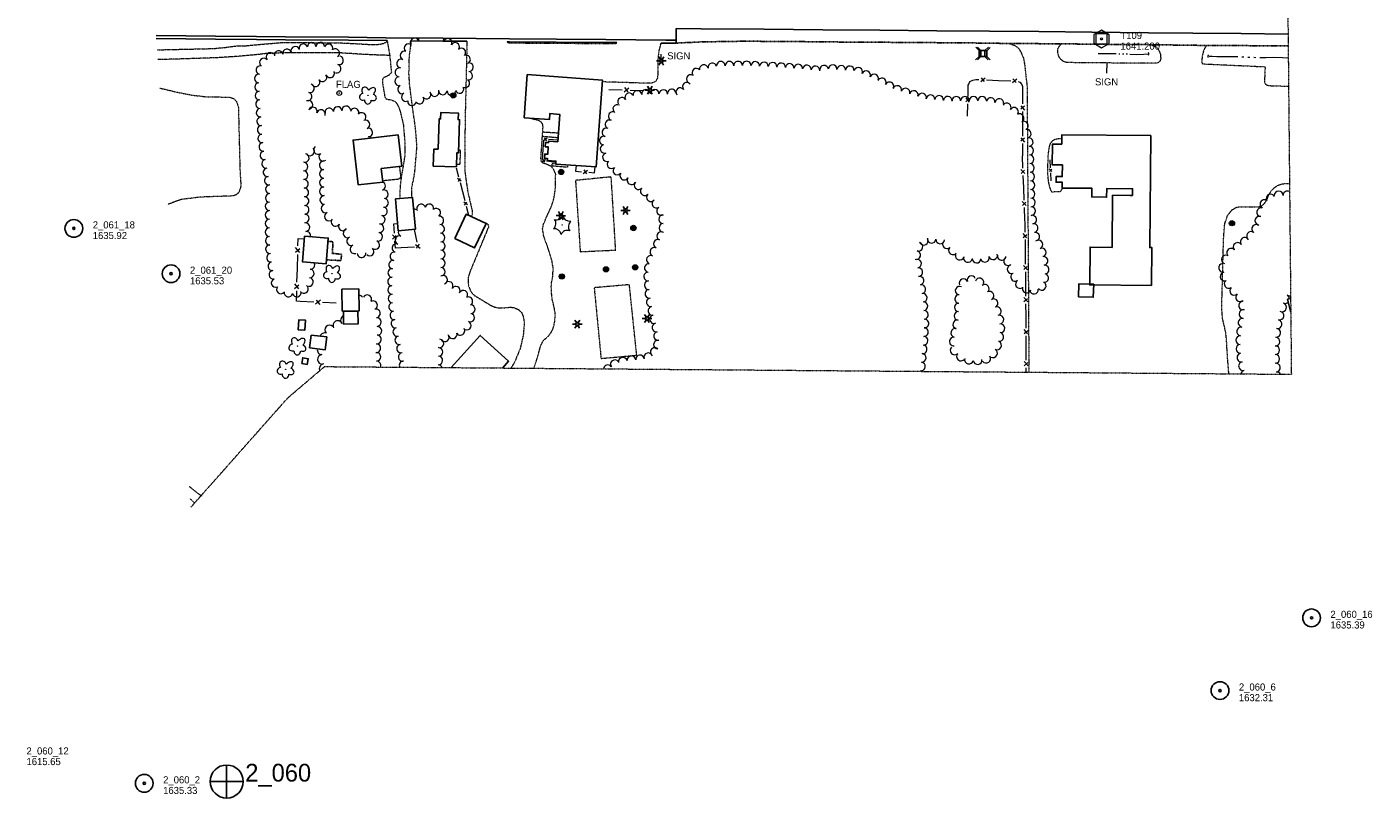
# Model space of a CAD drawing. Extents: x 387951 to 389859, y 107009 to 108506.
# Tile 3 of 5: x 388710 to 389850, y 107236 to 107888. Entities that reach past the tile are written whole.
import ezdxf
from ezdxf.enums import TextEntityAlignment as Align

# ---------------------------------------------------------------- set-up
doc = ezdxf.new("R2010")
doc.units = 0
doc.header["$MEASUREMENT"] = 0
doc.linetypes.add('Wisdot3', pattern=[0.1875, 0.125, -0.0625])
doc.linetypes.add('Wisdot5', pattern=[0.1, 0.05, -0.05])
for name, color, linetype, lineweight in [('E_BLD', 241, 'Continuous', 25), ('E_BLD_HvyDash', 241, 'Wisdot3', 25), ('E_DRN', 40, 'Continuous', 15), ('E_DWY', 2, 'Wisdot3', 15), ('E_FEN_P', 40, 'Continuous', 15), ('E_LAND_TreeLine_P', 3, 'Continuous', 15), ('E_LAND_Vegetation', 3, 'Continuous', 15), ('E_LTG', 21, 'Continuous', 25), ('E_MAP_Limits', 3, 'Wisdot3', 15), ('E_MISCPROP', 30, 'Continuous', 15), ('E_MISCPROP_Text', 230, 'Continuous', 0), ('E_PATH_Sidewalk', 2, 'Wisdot5', 15), ('E_RDWY', 21, 'Continuous', 25), ('E_RDWY_C_and_G', 21, 'Continuous', 25), ('E_RDWY_Gravel', 21, 'Wisdot3', 25), ('E_SGN', 21, 'Continuous', 15), ('E_SGN_Text', 1, 'Continuous', 0), ('E_UTL_AG_Bold', 30, 'Continuous', 25), ('E_WTR_P', 4, 'Continuous', 15), ('Level 4', 101, 'Continuous', 25), ('Level 5', 7, 'Continuous', 15)]:
    doc.layers.add(name, color=color, linetype=linetype, lineweight=lineweight)
doc.layers.add('Level 6', color=7, linetype='Continuous', lineweight=25, true_color=0xdfac20)
doc.styles.add('Style-dot_font5', font='dot_font5.shx')
doc.styles.add('Style-IGR_FONT_0', font='IGR_FONT_0.shx')

# ---------------------------------------------------------------- blocks, each defined once
blk = doc.blocks.new('TP')
at = {"layer": 'Level 5', "flags": 128}
for points in [[(-6.4, 3.8), (-6.4, -3.6), (0, -7.4), (6.4, -3.7), (6.4, 3.6), (-0.1, 7.4), (-6.4, 3.8)], [(-4.5, -4.5), (-4.5, 4.5), (4.5, 4.5), (4.5, -4.5), (-4.5, -4.5)]]:
    blk.add_lwpolyline(points, close=True, dxfattribs=at)
at = {"layer": 'Level 5'}
blk.add_circle((0, 0), 0.871, dxfattribs=at)
blk = doc.blocks.new('PP')
at = {"layer": 'Level 6'}
for radius in [7.5, 0.96]:
    blk.add_circle((0, 0), radius, dxfattribs=at)
blk = doc.blocks.new('PHOTOC')
at = {"layer": 'Level 4'}
for p, q in [((0.1, 14.1), (0.1, -13.8)), ((-13.8, 0), (14.1, 0))]:
    blk.add_line(p, q, dxfattribs=at)
blk.add_circle((0.2, 0), 14, dxfattribs=at)
blk = doc.blocks.new('CULV2')
at = {"layer": 'E_DRN'}
blk.add_arc((20, 15), 24.6, 216.8699, 323.1301, dxfattribs=at)
blk = doc.blocks.new('PED')
at = {"layer": 'E_UTL_AG_Bold'}
for p, q in [((-5, 5), (-10.7, 10.7)), ((5, 5), (10.7, 10.7)), ((-5, -5), (-10.7, -10.7)), ((5, -5), (10.7, -10.7))]:
    blk.add_line(p, q, dxfattribs=at)
at = {"layer": 'E_UTL_AG_Bold', "flags": 128}
blk.add_lwpolyline([(-5, -5), (5, -5), (5, 5), (-5, 5), (-5, -5)], close=True, dxfattribs=at)
blk = doc.blocks.new('POLE')
at = {"layer": 'E_MISCPROP'}
for radius in [4.46, 3.35, 2.23, 1.12]:
    blk.add_circle((0, 0), radius, dxfattribs=at)
blk = doc.blocks.new('LPOL')
at = {"layer": 'E_LTG'}
for p, q in [((-8, 0), (-3, 0)), ((-1.5, 2.6), (-4, 6.9)), ((1.5, 2.6), (4, 6.9)), ((3, 0), (8, 0)), ((-4, -6.9), (-1.5, -2.6)), ((4, -6.9), (1.5, -2.6))]:
    blk.add_line(p, q, dxfattribs=at)
for radius in [3, 0.25]:
    blk.add_circle((0, 0), radius, dxfattribs=at)
blk = doc.blocks.new('SIGN')
at = {"layer": 'E_SGN_Text', "style": 'Style-dot_font5'}
blk.add_text('SIGN', height=12, dxfattribs=at).set_placement((0, 0), align=Align.MIDDLE_CENTER)
blk = doc.blocks.new('DTRE')
at = {"layer": 'E_LAND_Vegetation'}
blk.add_circle((-0.2, 0), 0.256, dxfattribs=at)
for centre, major_axis, ratio in [((-8.1, 0.2), (6.9, -0.17), 0.832022), ((-2.5, 7.5), (1.9, -6.97), 0.782863), ((5.8, 3.8), (-7.38, -4.1), 0.691916), ((-3.4, -7.3), (2.52, 6.8), 0.716896), ((5, -5.2), (-7.02, 6.41), 0.560249)]:
    blk.add_ellipse(centre, major_axis=major_axis, ratio=ratio, start_param=1.570796, end_param=4.712389, dxfattribs=at)
blk = doc.blocks.new('CTRE')
at = {"layer": 'E_LAND_Vegetation'}
blk.add_circle((0, 0), 0.335, dxfattribs=at)
for centre, start, end in [((-17.9, 13.5), 280.2067, 5.9716), ((-20.7, -8.8), 340.2113, 65.9762), ((2.7, 22.4), 220.2113, 305.9762), ((20.8, 8.9), 160.2113, 245.9762), ((-2.7, -22.4), 40.2113, 125.9762)]:
    blk.add_arc(centre, 11.8, start, end, dxfattribs=at)
at = {"layer": 'E_LAND_Vegetation', "extrusion": (0, 0, -1)}
blk.add_arc((-18.1, -13.5), 11.8, 354.0728, 79.7489, dxfattribs=at)

msp = doc.modelspace()

# ---------------------------------------------------------------- linework, layer by layer
at = {"layer": 'E_BLD', "flags": 128}
for points in [[(389134.1, 107847.9), (389197.6, 107843.2), (389192.3, 107769.8), (389158.2, 107772.2), (389158.3, 107774.7), (389151.1, 107775.3), (389151.2, 107776.8), (389148.6, 107777), (389148.9, 107780.6), (389151.4, 107780.4), (389151.8, 107786.6), (389149.3, 107786.8), (389149.6, 107790.5), (389152.1, 107790.3), (389152.2, 107791.6), (389159.9, 107791.1), (389161.6, 107814.2), (389153.1, 107814.8), (389152.8, 107809.8), (389131.5, 107811.3), (389134.1, 107847.9)], [(389058.6, 107784.8), (389059.4, 107810.3), (389060.7, 107810.3), (389060.8, 107815.7), (389075.7, 107815.3), (389075.5, 107809.8), (389076.7, 107809.7), (389075.8, 107781.6), (389074.4, 107781.6), (389074.1, 107769.9), (389054.5, 107770.5), (389055, 107784.9), (389058.6, 107784.8)], [(389024.8, 107796.8), (388986.6, 107792.4), (388990.9, 107754.6), (389011.7, 107756.9), (389010.4, 107768.4), (389027.9, 107770.4), (389024.8, 107796.8)], [(389661.9, 107796.2), (389586.6, 107796.9), (389586.5, 107789.1), (389578.6, 107789.1), (389578.5, 107771.4), (389587.1, 107771.4), (389587, 107761.6), (389581.9, 107761.7), (389581.8, 107756.8), (389587, 107756.8), (389587, 107751.9), (389612, 107751.7), (389611.9, 107744.3), (389624.5, 107744.1), (389624.6, 107751.4), (389646.5, 107751.2), (389646.4, 107745.7), (389644.5, 107745.7), (389629.5, 107745.8), (389629.1, 107701.7), (389610.5, 107701.9), (389610.2, 107669.9), (389662.5, 107669.5), (389662.8, 107701.5), (389661, 107701.5), (389661.9, 107796.2)], [(389022.4, 107742.7), (389024.8, 107715.7), (389039.4, 107717), (389037, 107744), (389022.4, 107742.7)], [(389072.6, 107709.2), (389082.4, 107729.7), (389099.2, 107721.8), (389089.4, 107701.2), (389072.6, 107709.2)], [(388945.5, 107711.1), (388943.9, 107689.3), (388963.9, 107687.8), (388965.5, 107709.6), (388945.5, 107711.1)], [(388991.5, 107666.5), (388991.8, 107648.1), (388977.4, 107647.8), (388977.1, 107666.3), (388991.5, 107666.5)], [(389600.6, 107659.9), (389613.2, 107659.4), (389613.6, 107670.4), (389601, 107670.9), (389600.6, 107659.9)], [(388940.2, 107631.9), (388945.7, 107631.5), (388946.3, 107640.1), (388940.7, 107640.4), (388940.2, 107631.9)], [(388978.5, 107647.5), (388978.6, 107636.7), (388990.8, 107636.9), (388990.6, 107647.7), (388978.5, 107647.5)], [(388951.1, 107627.4), (388964.3, 107625.9), (388963, 107615.1), (388949.8, 107616.7), (388951.1, 107627.4)], [(388943.1, 107603.4), (388947.8, 107602.6), (388948.7, 107607.5), (388944, 107608.3), (388943.1, 107603.4)]]:
    msp.add_lwpolyline(points, close=True, dxfattribs=at)
for points in [[(389780.3, 107658.4), (389777.7, 107657.8), (389780.4, 107646.7)], [(389069.5, 107600), (389094.3, 107627.2), (389118.3, 107605.3), (389113, 107599.6)]]:
    msp.add_lwpolyline(points, dxfattribs=at)
at = {"layer": 'E_BLD_HvyDash', "flags": 128}
msp.add_lwpolyline([(388964.1, 107691.1), (388976.3, 107690.5), (388976.9, 107695.8), (388969, 107696.6), (388969.6, 107706.4), (388965.3, 107706.8)], dxfattribs=at)
at = {"layer": 'E_DWY', "flags": 128}
for points in [[(389015.4, 107876.6), (389017.6, 107864.2), (389019, 107849.9), (389018.3, 107848.5), (389016.8, 107847.2), (389013.7, 107845.8), (389012.1, 107844.9), (389011.5, 107843.7), (389011.4, 107841.3), (389013.5, 107828.9), (389014.4, 107827.5), (389015.9, 107827), (389019.1, 107826.5), (389022, 107825.2), (389023.6, 107823.5), (389025.3, 107820), (389026.8, 107815.3), (389029.1, 107805.7), (389030.4, 107790.9), (389030.4, 107779.3), (389029, 107770.5), (389027.4, 107761.7), (389026.4, 107753.1), (389026.2, 107747.1), (389026.2, 107743)], [(389036.3, 107743.9), (389036.2, 107746.5), (389036.2, 107752.3), (389037.4, 107757.1), (389038.9, 107765.7), (389039.7, 107775.5), (389040.7, 107787.2), (389039.5, 107801.7), (389036.8, 107821.4), (389034.5, 107839.1), (389033.9, 107848.4), (389034, 107858.2), (389034.4, 107864.7), (389036, 107876.4)], [(389083, 107876), (389081.4, 107809), (389081.1, 107771.9), (389081.3, 107765.7), (389082.4, 107757.1), (389083.8, 107748.1), (389087.5, 107732.2), (389087.4, 107729.3), (389086.8, 107727.6)], [(389209.8, 107874.9), (389209, 107874), (389207.4, 107873.8), (389118.9, 107874.4), (389117.8, 107874.8), (389117.2, 107875.7)], [(389247.1, 107874.5), (389245.6, 107868.7), (389245, 107863.9), (389244.6, 107859.2), (389244.6, 107847.3), (389244.2, 107845), (389243.4, 107843.1), (389242.1, 107841.7), (389239.8, 107840.8), (389237, 107840.5), (389197.5, 107841.7)], [(389541.8, 107874.2), (389546.4, 107872.7), (389549.7, 107870.5), (389552.2, 107866.4), (389554.2, 107861.5), (389555.1, 107856.2), (389557.2, 107837.5), (389558.4, 107647.2), (389558.7, 107596.1)], [(389661.6, 107873.2), (389666.6, 107871.3), (389668.6, 107868.9), (389670.2, 107864.5), (389670.3, 107861.3), (389669.6, 107859.1), (389668.4, 107858), (389666.5, 107857.4), (389659.2, 107857.4), (389591, 107858), (389587.8, 107859.1), (389585, 107861.5), (389583.7, 107864), (389583.1, 107867.2), (389583.2, 107869.2), (389584.2, 107871.6), (389586.2, 107873.9)], [(389708.9, 107872.6), (389706.6, 107868.4), (389705.5, 107863.5), (389705, 107858.9), (389705.2, 107857.5), (389706.3, 107856.9), (389758.7, 107854.5), (389758.1, 107841.2), (389759.4, 107839.3), (389760.8, 107838.8), (389763.2, 107838.5), (389778.5, 107838)], [(388822.9, 107836.5), (388837.4, 107833), (388850.3, 107830.5), (388861.2, 107829.2), (388868.1, 107828.9), (388874.3, 107828.9), (388881.4, 107828.8), (388885.7, 107827.5), (388888.3, 107824.4), (388889.6, 107819.6), (388889.7, 107811.9), (388890.8, 107767.9), (388891.6, 107753.6), (388889.9, 107748.2), (388887.4, 107746), (388885.2, 107745.2), (388857.7, 107744.2), (388841.1, 107742.2), (388829.7, 107738)], [(389139.6, 107599.4), (389141.8, 107605.6), (389145.5, 107618.6), (389147.5, 107622.7), (389150, 107624.9), (389152.2, 107626.9), (389154.4, 107629.9), (389155.9, 107633), (389157.3, 107638.5), (389157.8, 107645), (389156.9, 107650.7), (389155.3, 107657.1), (389154.5, 107663.6), (389154.4, 107668.6), (389154.7, 107672.3), (389155.6, 107676.7), (389156, 107684), (389155, 107690), (389152.6, 107698), (389148, 107711.4), (389147, 107717.1), (389147.7, 107720.9), (389149.4, 107725.1), (389152, 107731), (389154.7, 107736.7), (389156.6, 107742.9), (389157.6, 107749.4), (389158, 107754.7), (389158.1, 107763.6), (389156.5, 107767.6), (389154.6, 107769.9), (389152.3, 107771.2), (389149.2, 107772.3), (389146.9, 107773.1), (389145.8, 107774.8), (389145.6, 107777.4), (389147.4, 107803.2), (389147.1, 107805.8), (389145.9, 107807.7), (389143.7, 107809), (389141.8, 107809.4), (389136.4, 107810.9), (389136.3, 107810.9)], [(389587.4, 107751.9), (389585.1, 107748.6), (389578.1, 107748.5), (389576.6, 107752.1), (389575.3, 107757.4), (389574.6, 107765.6), (389575.2, 107781), (389576.2, 107787.1), (389577.2, 107789.9), (389578.9, 107792.1), (389580.8, 107793.1), (389583.2, 107793.7), (389586.5, 107793.8)], [(389205.1, 107761.3), (389174.9, 107758.3), (389178.9, 107698)], [(389178.9, 107698), (389208.9, 107699.4), (389205.1, 107761.3)], [(389728, 107594.7), (389727.7, 107598.2), (389726.8, 107609.6), (389726.1, 107621.8), (389725.4, 107629.3), (389724, 107635.9), (389722.7, 107641.1), (389722.1, 107648.1), (389722, 107652.1), (389723.5, 107708.9), (389724.5, 107721.4), (389726.7, 107728.3), (389730.5, 107733.3), (389734.2, 107735.5), (389737.5, 107736.1), (389753.4, 107736), (389756.2, 107737.1), (389758.5, 107739.3), (389760.3, 107742.2), (389761.7, 107745.6), (389763.4, 107748.8), (389765.7, 107751.4), (389768.8, 107753.8), (389772.2, 107755.2), (389775.7, 107755.7), (389779.3, 107755.6)], [(389097.4, 107722.6), (389097.9, 107722.7), (389099.5, 107722.2), (389100.8, 107721.1), (389101.1, 107719.9), (389101.1, 107718.6), (389086.3, 107682.9), (389084.3, 107677.4), (389084, 107675.3), (389083.9, 107672.2), (389084.4, 107668.8), (389085.7, 107665.5), (389086.9, 107663.4), (389089.3, 107661), (389103.3, 107652.5), (389106.5, 107651.1), (389109.5, 107650.6), (389112.5, 107650.5), (389116.1, 107650.7), (389118.8, 107651), (389121.8, 107650.9), (389126.1, 107649.4), (389129.1, 107646.8), (389130.6, 107643.5), (389131.3, 107639.2), (389131.3, 107634.9), (389130.7, 107627.7), (389128.1, 107616.2), (389123.3, 107604.5), (389120.3, 107599.6)], [(389226.7, 107610.4), (389220.5, 107670.1), (389190.7, 107667.5)], [(389190.7, 107667.5), (389196.5, 107607.7), (389226.7, 107610.4)], [(388847.9, 107499.4), (388858.2, 107491.3)], [(388848.7, 107488.8), (388852.6, 107485.4)]]:
    msp.add_lwpolyline(points, dxfattribs=at)
at = {"layer": 'E_FEN_P'}
for p, q in [((389517.9, 107842.1), (389521.6, 107845.1)), ((389518.2, 107845.2), (389520.8, 107842)), ((389544.9, 107841.2), (389548.6, 107844.2)), ((389545.2, 107844.3), (389547.8, 107841.1)), ((389216.1, 107833.4), (389220.1, 107836.7)), ((389216.3, 107836.8), (389219.2, 107833.3)), ((389505.4, 107824.8), (389508.5, 107827.5)), ((389508.5, 107824.6), (389505.5, 107828.3)), ((389551.8, 107821.4), (389554.9, 107817.8)), ((389554.9, 107821.2), (389551.9, 107818.5)), ((389150.9, 107794.2), (389147.9, 107791.9)), ((389150.6, 107791.8), (389148.6, 107794.3)), ((389551.8, 107794.3), (389554.9, 107790.7)), ((389554.9, 107794.1), (389551.9, 107791.4)), ((389146.5, 107774), (389149.5, 107776.1)), ((389146.9, 107776.4), (389148.7, 107773.8)), ((389181.4, 107764.2), (389185.1, 107766.9)), ((389181.9, 107767.2), (389184.2, 107764)), ((389555.3, 107764.1), (389552, 107767.5)), ((389552.2, 107764.1), (389555.1, 107766.9)), ((389578.2, 107765.9), (389576, 107768.2)), ((389576.2, 107765.9), (389578.1, 107767.8)), ((389078.2, 107757.8), (389075.1, 107759.9)), ((389075.8, 107757.3), (389077.5, 107759.9)), ((389083.4, 107737.8), (389080.4, 107739.8)), ((389081, 107737.3), (389082.8, 107739.9)), ((389556.4, 107737), (389553.1, 107740.5)), ((389553.2, 107737), (389556.2, 107739.9)), ((389023.4, 107708.7), (389019.9, 107712.4)), ((389020.1, 107708.7), (389023.2, 107711.8)), ((389557.1, 107709.8), (389553.9, 107713.4)), ((389554, 107710), (389557, 107712.7)), ((388937.8, 107697.6), (388941.4, 107700.6)), ((388941.4, 107697.4), (388937.9, 107701.5)), ((389039.3, 107704.1), (389043.3, 107700.9)), ((389042.6, 107704.5), (389040, 107701.1)), ((389557.4, 107682.7), (389554.2, 107686.3)), ((389554.3, 107682.9), (389557.3, 107685.6)), ((388937.1, 107666.9), (388940.6, 107669.9)), ((388940.6, 107666.6), (388937.2, 107670.8)), ((388958.9, 107656.9), (388954.7, 107653.5)), ((388958.6, 107653.3), (388955.7, 107656.9)), ((389557.7, 107655.6), (389554.5, 107659.2)), ((389554.5, 107655.8), (389557.6, 107658.5)), ((389557.8, 107628.5), (389554.7, 107632.1)), ((389554.7, 107628.7), (389557.7, 107631.4)), ((389558, 107601.4), (389554.8, 107605)), ((389554.8, 107601.5), (389557.9, 107604.3))]:
    msp.add_line(p, q, dxfattribs=at)
at = {"layer": 'E_FEN_P', "flags": 128}
for points in [[(389507.8, 107839.7), (389508.8, 107841.9), (389511.2, 107843.1), (389513.9, 107843.7), (389516.3, 107843.6)], [(389522.7, 107843.4), (389533.1, 107843)], [(389533.1, 107843), (389543.4, 107842.7)], [(389549.7, 107842), (389551, 107841.5), (389552.8, 107839.4), (389553.2, 107837.7), (389553.2, 107835.6), (389553.2, 107833.3)], [(389203.1, 107835.3), (389214.4, 107835)], [(389221.3, 107834.8), (389232.5, 107834.5)], [(389507.2, 107829.4), (389507.4, 107838.8), (389507.8, 107839.7)], [(389553.2, 107833.3), (389553.2, 107823)], [(389506.8, 107812.7), (389507, 107823)], [(389553.3, 107816.6), (389553.3, 107806.2)], [(389553.3, 107806.2), (389553.3, 107795.9)], [(389147.9, 107792.3), (389147.3, 107784.4)], [(389160, 107792.4), (389152, 107793)], [(389553.3, 107789.5), (389553.3, 107779.2)], [(389147.3, 107784.4), (389146.7, 107776.4)], [(389150.3, 107774.8), (389158.3, 107773.9)], [(389553.7, 107768.8), (389553.3, 107779.2)], [(389577.1, 107769), (389576.7, 107775.8)], [(389076.1, 107761.1), (389074.2, 107768.8)], [(389175.5, 107771), (389175, 107766.2), (389180, 107765.7)], [(389186.1, 107765.2), (389190.9, 107764.7), (389191.5, 107769.8)], [(389554.3, 107752.1), (389553.9, 107762.4)], [(389577.7, 107758.1), (389577.3, 107764.8)], [(389079.4, 107748.7), (389077.4, 107756.4)], [(389554.7, 107741.7), (389554.3, 107752.1)], [(389081.4, 107741.1), (389079.4, 107748.7)], [(389084.6, 107728.7), (389082.6, 107736.3)], [(389555.4, 107725), (389555, 107735.3)], [(389021.6, 107713.8), (389021.1, 107721.7), (389024.2, 107722)], [(389038.4, 107716.9), (389040.5, 107706)], [(389555.6, 107714.6), (389555.5, 107722.7), (389555.4, 107725)], [(388939.9, 107702.9), (388940, 107709.2), (388945.4, 107709)], [(389027.4, 107701.3), (389022.4, 107701), (389022, 107706.9)], [(389555.8, 107697.9), (389555.7, 107708.2)], [(388939.4, 107683.9), (388939.7, 107695.6)], [(389038.5, 107701.9), (389027.4, 107701.3)], [(389555.9, 107687.5), (389555.8, 107697.9)], [(388939.1, 107672.1), (388939.4, 107683.9)], [(389556.1, 107670.8), (389556, 107681.1)], [(388941.7, 107655.9), (388938.7, 107656.1), (388938.9, 107664.8)], [(389556.2, 107660.4), (389556.2, 107662.5), (389556.1, 107670.8)], [(388953.4, 107655.4), (388941.7, 107655.9)], [(388972.4, 107654.6), (388960.7, 107655.1)], [(389556.3, 107643.7), (389556.2, 107654)], [(389556.3, 107633.3), (389556.3, 107643.7)], [(389556.4, 107616.6), (389556.4, 107626.9)], [(389556.5, 107606.2), (389556.4, 107616.6)], [(389556.5, 107596.1), (389556.5, 107599.8)]]:
    msp.add_lwpolyline(points, dxfattribs=at)
at = {"layer": 'E_LAND_TreeLine_P'}
for centre, radius, start, end in [((389038.6, 107875.1), 3.6, 18.5882, 198.5882), ((389045.5, 107877.2), 3.6, 151.8239, 181.9093), ((389059.8, 107876.5), 3.6, 349.7129, 37.7282), ((389066.7, 107874.8), 3.6, 331.591, 151.591), ((388916.5, 107862.8), 3.63, 40.7453, 220.7453), ((388923.5, 107864.4), 3.63, 11.8078, 191.8078), ((388930.6, 107865.9), 3.63, 11.8078, 191.8078), ((388937.6, 107868), 3.63, 17.8886, 197.8886), ((388944.5, 107870.2), 3.63, 17.8886, 197.8886), ((388951.6, 107871.3), 3.63, 1.191, 181.191), ((388958.8, 107871.5), 3.63, 1.191, 181.191), ((388965.8, 107870.1), 3.63, 340.0097, 160.0097), ((388971.4, 107866.1), 3.63, 303.0299, 123.0299), ((389030, 107864), 3.6, 68.0922, 248.0922), ((389033.4, 107870.2), 3.6, 44.6635, 224.6635), ((389073, 107871.4), 3.6, 331.591, 151.591), ((389078.3, 107866.6), 3.6, 315.4938, 135.4938), ((388908.2, 107851.7), 3.63, 77.4384, 257.4384), ((388911, 107858), 3.63, 40.7453, 220.7453), ((388972.7, 107852.9), 3.63, 254.5094, 74.5094), ((388974.7, 107859.9), 3.63, 254.5094, 74.5094), ((389025.9, 107849.7), 3.82, 79.4087, 259.4087), ((389027.3, 107857.2), 3.82, 79.4087, 259.4087), ((389082.3, 107860.7), 3.6, 294.8083, 114.8083), ((389084.8, 107854.1), 3.6, 264.5613, 84.5613), ((389283.5, 107852.5), 3.65, 11.2102, 191.2102), ((389290.7, 107854), 3.65, 11.2102, 191.2102), ((389297.9, 107855.3), 3.65, 0.5876, 180.5876), ((389305.2, 107855.3), 3.65, 0.5876, 180.5876), ((389312.5, 107855.4), 3.65, 0.5876, 180.5876), ((389319.8, 107855.5), 3.65, 0.5876, 180.5876), ((389327.1, 107855.2), 3.65, 357.0997, 177.0997), ((389334.4, 107854.8), 3.65, 357.0997, 177.0997), ((389341.7, 107854.5), 3.65, 357.0997, 177.0997), ((389349, 107854), 3.65, 355.9721, 175.9721), ((389356.2, 107853.5), 3.65, 355.9721, 175.9721), ((389363.5, 107853), 3.65, 355.9721, 175.9721), ((389370.8, 107852.2), 3.65, 353.575, 173.575), ((389378, 107851.4), 3.65, 353.575, 173.575), ((389385.3, 107852), 3.65, 5.8101, 185.8101), ((389392.6, 107852.5), 3.65, 355.6139, 175.6139), ((389399.9, 107851.9), 3.65, 355.6139, 175.6139), ((389407.1, 107851.4), 3.65, 355.6139, 175.6139), ((389414.3, 107850.2), 3.65, 337.0436, 157.0436), ((388906.8, 107844.6), 3.63, 91.924, 271.924), ((388954.8, 107841.3), 3.63, 215.3033, 35.3033), ((388960.7, 107845.5), 3.63, 215.3033, 35.3033), ((388967.2, 107848.9), 3.63, 207.736, 27.736), ((389025.8, 107842.2), 3.82, 94.8875, 274.8875), ((389081.5, 107840.4), 3.6, 237.904, 57.904), ((389084.1, 107846.9), 3.6, 264.5613, 84.5613), ((389272.5, 107844.1), 3.65, 64.2002, 244.2002), ((389277.2, 107849.5), 3.65, 43.7821, 223.7821), ((389421, 107847.4), 3.65, 337.0436, 157.0436), ((389427.7, 107844.5), 3.65, 337.0436, 157.0436), ((389434.2, 107841.2), 3.65, 332.8472, 152.8472), ((388907, 107837.3), 3.63, 91.924, 271.924), ((388907.3, 107830.1), 3.63, 94.1923, 274.1923), ((388948.1, 107829.3), 3.63, 253.7181, 73.7181), ((388950.1, 107836.2), 3.63, 253.7181, 73.7181), ((389028, 107835.3), 3.6, 115.8855, 295.8855), ((389031.2, 107828.8), 3.6, 115.8855, 295.8855), ((389048.8, 107830.9), 3.6, 215.3188, 35.3188), ((389055.6, 107833), 3.6, 196.964, 16.964), ((389062.6, 107834.4), 3.6, 175.5039, 355.5039), ((389069.8, 107833.8), 3.6, 175.5039, 355.5039), ((389076.7, 107835.6), 3.6, 198.5167, 18.5167), ((389220.4, 107828.7), 3.65, 30.9922, 210.9922), ((389227.3, 107830.6), 3.65, 7.4637, 187.4637), ((389234.6, 107831.5), 3.65, 7.4637, 187.4637), ((389241.9, 107831.6), 3.65, 358.2133, 178.2133), ((389249.2, 107831.4), 3.65, 358.2133, 178.2133), ((389256.4, 107831.8), 3.65, 5.5697, 185.5697), ((389263.5, 107833), 3.65, 38.3233, 218.3233), ((389269.2, 107837.6), 3.65, 38.3233, 218.3233), ((389440.7, 107837.9), 3.65, 332.8472, 152.8472), ((389447.3, 107834.8), 3.65, 343.1591, 163.1591), ((389454.3, 107832.7), 3.65, 343.1591, 163.1591), ((389461.3, 107830.6), 3.65, 343.1591, 163.1591), ((389468.3, 107828.5), 3.65, 343.1591, 163.1591), ((389475.4, 107827.1), 3.65, 354.1712, 174.1712), ((388907.8, 107822.9), 3.63, 94.1923, 274.1923), ((388908.3, 107815.6), 3.63, 94.1923, 274.1923), ((388948.8, 107822.4), 3.63, 291.2588, 111.2588), ((388952.5, 107816.7), 3.63, 341.9631, 161.9631), ((388966.4, 107815.8), 3.63, 11.8886, 191.8886), ((388973.6, 107817), 3.63, 5.1558, 185.1558), ((388980.8, 107817.6), 3.63, 5.1558, 185.1558), ((388987.8, 107815.7), 3.63, 343.4033, 163.4033), ((389036.4, 107825.2), 3.6, 172.3577, 352.3577), ((389042.9, 107826.7), 3.6, 215.3188, 35.3188), ((389210.2, 107818.8), 3.65, 58.5662, 238.5662), ((389214.2, 107824.9), 3.65, 30.9922, 210.9922), ((389482.7, 107826.4), 3.65, 354.1712, 174.1712), ((389490, 107825.7), 3.65, 354.1712, 174.1712), ((389497.3, 107825.6), 3.65, 0.3538, 180.3538), ((389504.6, 107825.6), 3.65, 0.3538, 180.3538), ((389511.9, 107825.6), 3.65, 359.6635, 179.6635), ((389519.2, 107825.6), 3.65, 359.6635, 179.6635), ((389526.4, 107824.7), 3.65, 352.4392, 172.4392), ((389533.7, 107823.8), 3.65, 352.4392, 172.4392), ((389540, 107820.1), 3.65, 329.0335, 149.0335), ((389546.2, 107816.4), 3.65, 329.0335, 149.0335), ((388908.8, 107808.4), 3.63, 92.9155, 272.9155), ((388959.4, 107814.5), 3.63, 341.9631, 161.9631), ((388993.9, 107812), 3.63, 321.0037, 141.0037), ((388997.1, 107805.7), 3.63, 291.2944, 111.2944), ((389203.6, 107805.8), 3.65, 67.3779, 247.3779), ((389206.4, 107812.6), 3.65, 67.3779, 247.3779), ((389550.8, 107811), 3.65, 300.6273, 120.6273), ((389554.5, 107804.7), 3.65, 300.6273, 120.6273), ((388909.2, 107801.1), 3.63, 92.9155, 272.9155), ((388909.6, 107793.9), 3.63, 97.6806, 277.6806), ((388999.4, 107798.9), 3.63, 272.3898, 92.3898), ((389201, 107799), 3.65, 72.6974, 252.6974), ((389556.9, 107797.9), 3.65, 283.4922, 103.4922), ((388910.6, 107786.7), 3.63, 97.6806, 277.6806), ((388950.2, 107782.9), 3.66, 227.5743, 47.5743), ((388956.8, 107784.1), 3.66, 127.8973, 307.8973), ((388999.7, 107791.6), 3.63, 45.2521, 92.3898), ((389198.8, 107792.1), 3.65, 72.6974, 252.6974), ((389199.5, 107785), 3.65, 105.6089, 285.6089), ((389558.6, 107790.8), 3.65, 283.4922, 103.4922), ((389559, 107783.5), 3.65, 272.3354, 92.3354), ((388911.6, 107779.5), 3.63, 100.237, 280.237), ((388912.9, 107772.4), 3.63, 100.237, 280.237), ((388944.7, 107770), 3.66, 270.6686, 90.6686), ((388945.7, 107777.3), 3.66, 261.1327, 81.1327), ((388961.3, 107778.3), 3.66, 127.8973, 307.8973), ((388961.7, 107771.1), 3.66, 92.2661, 272.2661), ((389201.5, 107778), 3.65, 105.6089, 285.6089), ((389205.3, 107772), 3.65, 133.5177, 313.5177), ((389559.3, 107776.2), 3.65, 272.3354, 92.3354), ((388914.1, 107765.2), 3.63, 98.0905, 278.0905), ((388944.7, 107762.7), 3.66, 270.6686, 90.6686), ((388961.9, 107763.8), 3.66, 88.9473, 268.9473), ((389210.3, 107766.7), 3.65, 133.5177, 313.5177), ((389216.2, 107762.4), 3.65, 147.2828, 327.2828), ((389559.6, 107768.9), 3.65, 272.3354, 92.3354), ((389559.9, 107761.6), 3.65, 271.3784, 91.3784), ((388915.2, 107758.1), 3.63, 98.0905, 278.0905), ((388916.1, 107750.9), 3.63, 89.1473, 269.1473), ((388945, 107755.4), 3.66, 272.3898, 92.3898), ((388945.3, 107748.1), 3.66, 272.3898, 92.3898), ((388961.8, 107756.4), 3.66, 88.9473, 268.9473), ((388961.8, 107749.1), 3.66, 93.529, 273.529), ((389010.3, 107753.6), 3.66, 288.7972, 67.6414), ((389222.3, 107758.5), 3.65, 147.2828, 327.2828), ((389228.3, 107754.3), 3.65, 135.7868, 315.7868), ((389233.5, 107749.2), 3.65, 135.7868, 315.7868), ((389560.1, 107754.3), 3.65, 271.3784, 91.3784), ((388915.9, 107736.4), 3.63, 89.1473, 269.1473), ((388916, 107743.6), 3.63, 89.1473, 269.1473), ((388945.5, 107740.8), 3.66, 270.7759, 90.7759), ((388962.2, 107741.8), 3.66, 93.529, 273.529), ((389012.6, 107746.6), 3.66, 288.7972, 108.7972), ((389012.8, 107739.4), 3.66, 264.6504, 84.6504), ((389238.7, 107744.1), 3.65, 135.7868, 315.7868), ((389243.4, 107738.6), 3.65, 122.3987, 302.3987), ((389560.2, 107747), 3.65, 271.3784, 91.3784), ((389560.4, 107739.7), 3.65, 271.3784, 91.3784), ((389758.1, 107738.2), 3.71, 60.6089, 240.6089), ((389763.4, 107743), 3.71, 26.2286, 206.2286), ((389770.2, 107745.6), 3.71, 0.7244, 180.7244), ((389777.6, 107745.6), 3.71, 61.4473, 180.7244), ((388915.8, 107729.1), 3.63, 90.3375, 270.3375), ((388945.6, 107733.4), 3.66, 270.7759, 90.7759), ((388945.7, 107726.1), 3.66, 270.7759, 90.7759), ((388963.2, 107734.6), 3.66, 113.0191, 293.0191), ((388966.1, 107727.9), 3.66, 113.0191, 293.0191), ((389010, 107725.1), 3.66, 255.3824, 75.3824), ((389011.9, 107732.2), 3.66, 255.3824, 75.3824), ((389038.6, 107730.4), 3.62, 43.0724, 101.2571), ((389044.2, 107734.7), 3.62, 9.1258, 189.1258), ((389051.2, 107734.7), 3.62, 343.274, 163.274), ((389057, 107731), 3.62, 305.5732, 125.5732), ((389059.6, 107724.5), 3.62, 276.5747, 96.5747), ((389247.4, 107732.4), 3.65, 122.3987, 302.3987), ((389249, 107725.5), 3.65, 92.7999, 272.7999), ((389560.6, 107732.4), 3.65, 271.3784, 91.3784), ((389561.5, 107725.2), 3.65, 280.1151, 100.1151), ((389755.4, 107731.4), 3.71, 79.5829, 259.5829), ((388915.9, 107721.8), 3.63, 90.3375, 270.3375), ((388915.9, 107714.6), 3.63, 90.3375, 270.3375), ((388946.2, 107718.8), 3.66, 275.2357, 95.2357), ((388971.7, 107723.3), 3.66, 141.4297, 321.4297), ((388978, 107719.4), 3.66, 148.928, 328.928), ((388981.9, 107713.5), 3.66, 116.7141, 296.7141), ((389008.9, 107717.9), 3.66, 263.0091, 83.0091), ((389060.4, 107717.3), 3.62, 276.5747, 96.5747), ((389249.3, 107718.2), 3.65, 92.7999, 272.7999), ((389562.8, 107718), 3.65, 280.1151, 100.1151), ((389751.2, 107717.3), 3.71, 54.0082, 234.0082), ((389753.8, 107724.2), 3.71, 69.6804, 249.6804), ((388916, 107707.3), 3.63, 91.1137, 271.1137), ((388946.9, 107711.5), 3.66, 346.7473, 95.2357), ((388985, 107706.9), 3.66, 111.4649, 291.4649), ((389005.4, 107703.7), 3.66, 251.2286, 71.2286), ((389007.8, 107710.7), 3.66, 251.2286, 71.2286), ((389025.8, 107707.8), 3.59, 68.4695, 248.4695), ((389028.4, 107714.5), 3.59, 160.3303, 248.4695), ((389060.7, 107710), 3.62, 270.8326, 90.8326), ((389060.8, 107702.8), 3.62, 270.8326, 90.8326), ((389244.6, 107704.6), 3.65, 67.5956, 247.5956), ((389247.3, 107711.3), 3.65, 67.5956, 247.5956), ((389465.2, 107702.2), 3.65, 255.1291, 75.1291), ((389469.7, 107707.2), 3.65, 208.4743, 28.4743), ((389476.4, 107709), 3.65, 174.3077, 354.3077), ((389483.7, 107708.3), 3.65, 174.3077, 354.3077), ((389489.3, 107704.3), 3.65, 132.0997, 312.0997), ((389564, 107710.8), 3.65, 280.1151, 100.1151), ((389566.8, 107704), 3.65, 293.2505, 113.2505), ((389735.4, 107702), 3.71, 41.7127, 221.7127), ((389741.4, 107706.3), 3.71, 34.226, 214.226), ((389746.8, 107711.3), 3.71, 54.0082, 234.0082), ((388916.2, 107700.1), 3.63, 91.1137, 271.1137), ((388917.1, 107692.9), 3.63, 98.6361, 278.6361), ((388987.7, 107700), 3.66, 111.4649, 291.4649), ((388993.8, 107696.7), 3.66, 185.5195, 5.5195), ((389000.6, 107698.2), 3.66, 227.4791, 47.4791), ((389021.6, 107694.2), 3.59, 80.7618, 260.7618), ((389023.2, 107701.1), 3.59, 68.4695, 248.4695), ((389060.9, 107695.6), 3.62, 269.6635, 89.6635), ((389238.7, 107691.2), 3.65, 65.993, 245.993), ((389241.6, 107697.9), 3.65, 65.993, 245.993), ((389463.3, 107695.1), 3.65, 255.1291, 75.1291), ((389494.4, 107699.2), 3.65, 139.1775, 319.1775), ((389500.1, 107694.6), 3.65, 165.3408, 345.3408), ((389521.5, 107692.8), 3.65, 196.905, 16.905), ((389528.5, 107695), 3.65, 196.905, 16.905), ((389535.7, 107694.5), 3.65, 172.5385, 352.5385), ((389569.7, 107697.3), 3.65, 293.2505, 113.2505), ((389571, 107690.2), 3.65, 278.6031, 98.6031), ((389725.5, 107691.4), 3.71, 69.1075, 249.1075), ((389729.9, 107697.1), 3.71, 41.7127, 221.7127), ((388918.2, 107685.7), 3.63, 98.6361, 278.6361), ((388949.9, 107679.6), 3.63, 264.9488, 84.9488), ((388950.5, 107686.9), 3.63, 264.9488, 28.8203), ((389019.7, 107680), 3.59, 87.9537, 267.9537), ((389020.4, 107687.1), 3.59, 80.7618, 260.7618), ((389060.9, 107688.3), 3.62, 269.6635, 89.6635), ((389060.8, 107681.1), 3.62, 269.6635, 89.6635), ((389236.9, 107684.2), 3.65, 82.6825, 262.6825), ((389464.1, 107687.9), 3.65, 277.5707, 97.5707), ((389465.1, 107680.7), 3.65, 277.5707, 97.5707), ((389507.1, 107692.7), 3.65, 165.3408, 345.3408), ((389514.4, 107692.1), 3.65, 177.4609, 357.4609), ((389541.1, 107690), 3.65, 132.3729, 312.3729), ((389544.1, 107683.3), 3.65, 111.799, 291.799), ((389572.1, 107682.9), 3.65, 278.6031, 98.6031), ((389723.1, 107684.4), 3.71, 99.4828, 279.4828), ((388919.1, 107678.5), 3.63, 97.0949, 277.0949), ((388921, 107671.6), 3.63, 110.0399, 290.0399), ((388949.3, 107672.4), 3.63, 264.9488, 84.9488), ((389019.5, 107672.8), 3.59, 87.9537, 267.9537), ((389062.8, 107674.2), 3.62, 290.9814, 110.9814), ((389067.6, 107669.1), 3.62, 325.687, 145.687), ((389236.4, 107677), 3.65, 94.0622, 274.0622), ((389236.9, 107669.7), 3.65, 94.0622, 274.0622), ((389466.1, 107673.5), 3.65, 282.4678, 102.4678), ((389503.3, 107671.4), 3.58, 21.2045, 201.2045), ((389510, 107674), 3.58, 21.2045, 201.2045), ((389516.9, 107672.1), 3.58, 344.1394, 164.1394), ((389547.1, 107676.7), 3.65, 123.6071, 303.6071), ((389551.1, 107670.6), 3.65, 123.6071, 303.6071), ((389569.6, 107669.1), 3.65, 217.5385, 37.5385), ((389571.8, 107675.7), 3.65, 258.5698, 78.5698), ((389724.4, 107677.1), 3.71, 99.4828, 279.4828), ((389727.8, 107670.7), 3.71, 125.8567, 305.8567), ((388925.4, 107666.1), 3.63, 141.0037, 321.0037), ((388931.9, 107663.4), 3.63, 167.5688, 347.5688), ((388938.9, 107663.4), 3.63, 195.2563, 15.2563), ((388945.1, 107666.5), 3.63, 233.2792, 53.2792), ((388991.6, 107657.4), 3.68, 36.5334, 89.2823), ((388998.6, 107657.8), 3.68, 332.0175, 152.0175), ((389019.6, 107665.6), 3.59, 92.2661, 272.2661), ((389019.9, 107658.4), 3.59, 92.2661, 272.2661), ((389073.6, 107665.1), 3.62, 330.8078, 150.8078), ((389079.9, 107661.6), 3.62, 330.8078, 150.8078), ((389084.2, 107656.1), 3.62, 297.8051, 117.8051), ((389237.4, 107662.4), 3.65, 94.0622, 274.0622), ((389467.7, 107666.3), 3.65, 282.4678, 102.4678), ((389468.9, 107659.1), 3.65, 273.8484, 93.8484), ((389499.6, 107658), 3.58, 88.2663, 268.2663), ((389500, 107665.1), 3.58, 64.4624, 244.4624), ((389521.5, 107666.7), 3.58, 309.5999, 129.5999), ((389525.5, 107660.8), 3.58, 298.1096, 118.1096), ((389556.9, 107666.8), 3.65, 162.1379, 342.1379), ((389563, 107665.9), 3.65, 187.5385, 7.5385), ((389732.5, 107664.9), 3.71, 132.5935, 312.5935), ((389737.5, 107659.5), 3.71, 132.5935, 312.5935), ((389779.1, 107664.4), 3.69, 241.6543, 288.3054), ((389775.6, 107657.9), 3.69, 4.7431, 61.6543), ((389003.5, 107652.7), 3.68, 299.8049, 119.8049), ((389005.9, 107645.8), 3.68, 284.1338, 104.1338), ((389020.4, 107651.3), 3.59, 98.1943, 278.1943), ((389086.2, 107649.3), 3.62, 270.8824, 90.8824), ((389238.6, 107655.2), 3.65, 100.1151, 280.1151), ((389239.9, 107648), 3.65, 100.1151, 280.1151), ((389469.4, 107651.9), 3.65, 273.8484, 93.8484), ((389469.9, 107644.6), 3.65, 273.8484, 93.8484), ((389499.3, 107650.9), 3.58, 87.5996, 267.5996), ((389528.9, 107654.5), 3.58, 298.1096, 118.1096), ((389531.5, 107647.7), 3.72, 289.4624, 109.4624), ((389740, 107652.5), 3.71, 108.0985, 288.0985), ((389740.4, 107645.3), 3.71, 86.16, 266.16), ((389773.1, 107650.9), 3.69, 250.717, 70.717), ((389775.6, 107657.9), 3.69, 241.6543, 316.5125), ((388973.6, 107635.6), 3.99, 28.1064, 208.1064), ((388980, 107640.1), 3.99, 111.7707, 225.7444), ((389006.7, 107638.5), 3.68, 273.6918, 93.6918), ((389021.4, 107644.2), 3.59, 98.1943, 278.1943), ((389022.4, 107637.1), 3.59, 98.1943, 278.1943), ((389082.9, 107635.5), 3.62, 246.4649, 66.4649), ((389085.8, 107642.2), 3.62, 246.4649, 66.4649), ((389241.3, 107640.9), 3.65, 107.5422, 287.5422), ((389243.3, 107633.9), 3.65, 102.0709, 282.0709), ((389470.3, 107637.3), 3.65, 267.0005, 87.0005), ((389498.1, 107636.5), 3.72, 76.8592, 256.8592), ((389499, 107643.7), 3.58, 87.5996, 267.5996), ((389533.7, 107640.6), 3.72, 276.3733, 96.3733), ((389534.6, 107633.2), 3.72, 276.3733, 96.3733), ((389739.6, 107637.9), 3.71, 80.8661, 260.8661), ((389769.3, 107636.7), 3.69, 258.6829, 78.6829), ((389770.8, 107643.9), 3.69, 258.6829, 78.6829), ((388962.5, 107625.3), 3.99, 67.4972, 161.9125), ((388966.6, 107631.9), 3.99, 44.6635, 224.6635), ((389006.7, 107623.8), 3.68, 266.2571, 86.2571), ((389007.2, 107631.1), 3.68, 273.6918, 93.6918), ((389023.9, 107630.1), 3.59, 103.4451, 283.4451), ((389025.6, 107623.1), 3.59, 103.4451, 283.4451), ((389064.3, 107625.5), 3.62, 219.0642, 39.0642), ((389071, 107628.1), 3.62, 197.0175, 17.0175), ((389077.5, 107631), 3.62, 212.0442, 32.0442), ((389244.8, 107626.7), 3.65, 102.0709, 282.0709), ((389469.5, 107622.7), 3.65, 267.0005, 87.0005), ((389469.9, 107630), 3.65, 267.0005, 87.0005), ((389495.2, 107622), 3.72, 95.867, 275.867), ((389496.4, 107629.3), 3.72, 76.8592, 256.8592), ((389533.6, 107625.9), 3.72, 259.0439, 79.0439), ((389737.6, 107623.2), 3.71, 91.3992, 271.3992), ((389738.4, 107630.6), 3.71, 80.8661, 260.8661), ((389767.5, 107622), 3.69, 265.1964, 85.1964), ((389768.1, 107629.4), 3.69, 265.1964, 85.1964), ((388960.3, 107614.9), 4.01, 165.4518, 266.9372), ((389006.2, 107616.4), 3.68, 266.2571, 86.2571), ((389027.2, 107616.1), 3.59, 103.4451, 283.4451), ((389058.9, 107613.2), 3.62, 269.0906, 89.0906), ((389059.7, 107620.4), 3.62, 262.7106, 82.7106), ((389242, 107613.1), 3.65, 47.2273, 227.2273), ((389244.7, 107619.4), 3.65, 88.6405, 268.6405), ((389468.8, 107615.4), 3.65, 264.4011, 84.4011), ((389495.9, 107614.6), 3.72, 135.4938, 315.4938), ((389528.3, 107612.1), 3.72, 242.1107, 62.1107), ((389531.8, 107618.7), 3.72, 242.1107, 62.1107), ((389737.8, 107615.8), 3.71, 91.3992, 271.3992), ((389767.3, 107614.7), 3.69, 269.6635, 89.6635), ((388960.5, 107606.9), 4.01, 95.5697, 275.5697), ((388962, 107599.1), 4.01, 93.03, 214.1869), ((389006.3, 107609.1), 3.68, 271.3238, 91.3238), ((389006.4, 107601.7), 3.68, 340.0952, 90.6513), ((389028.5, 107609), 3.59, 99.301, 279.301), ((389029.3, 107601.9), 3.59, 91.2329, 206.8019), ((389058.8, 107605.9), 3.62, 269.0906, 89.0906), ((389208.2, 107602.8), 3.65, 35.6909, 215.6909), ((389215, 107605), 3.65, 11.3886, 191.3886), ((389222.2, 107606.2), 3.65, 5.3741, 185.3741), ((389229.5, 107606.9), 3.65, 5.3741, 185.3741), ((389236.5, 107608.7), 3.65, 17.1891, 197.1891), ((389467.4, 107600.9), 3.65, 264.0153, 84.0153), ((389468.1, 107608.2), 3.65, 264.4011, 84.4011), ((389501.2, 107609.4), 3.72, 135.4938, 315.4938), ((389508, 107606.8), 3.72, 166.7561, 346.7561), ((389515.3, 107606.4), 3.72, 186.9167, 6.9167), ((389522.6, 107607.5), 3.72, 214.2558, 34.2558), ((389738.6, 107608.4), 3.71, 100.9734, 280.9734), ((389740, 107601.2), 3.71, 100.9734, 280.9734), ((389767.3, 107607.3), 3.69, 269.6635, 89.6635), ((389767.8, 107599.9), 3.69, 275.3741, 95.3741), ((389058.6, 107598.7), 3.62, 21.6081, 89.0906), ((389202.2, 107598.6), 3.65, 35.6909, 174.3408), ((389466.6, 107593.6), 3.65, 59.3714, 84.0153), ((389741.7, 107593.9), 3.71, 103.1121, 169.3292), ((389768.5, 107592.5), 3.69, 29.3193, 95.3741)]:
    msp.add_arc(centre, radius, start, end, dxfattribs=at)
at = {"layer": 'E_MAP_Limits', "flags": 128}
for points in [[(389775.1, 108194.2), (389780.9, 107594.3)], [(388962.5, 107600.8), (388930.9, 107573.9), (388849.3, 107481.9)], [(388962.5, 107600.8), (389780.9, 107594.3)]]:
    msp.add_lwpolyline(points, dxfattribs=at)
at = {"layer": 'E_MISCPROP'}
for radius in [2, 0.25]:
    msp.add_circle((388974.9, 107832.2), radius, dxfattribs=at)
at = {"layer": 'E_PATH_Sidewalk', "flags": 128}
for points in [[(388820.7, 107868.8), (388868.5, 107869.9), (388878.6, 107870.9), (388887.7, 107872.1), (388895, 107872.2), (388909.5, 107873.6), (388925.5, 107874.9), (388934.2, 107875), (388975.1, 107874.7), (388984.2, 107874.3), (389000.1, 107873.4), (389006.2, 107873.3), (389009.6, 107873.6), (389012.4, 107874.3), (389013.5, 107874.8), (389015.6, 107875.8)], [(389017.6, 107864.1), (389009.2, 107864.3), (388994.1, 107865), (388975.8, 107866.2), (388939.4, 107866.4), (388922.8, 107866.1), (388913.7, 107865.7), (388903.9, 107864.6), (388888.6, 107863.2), (388871.5, 107862.1), (388841.9, 107861.1), (388821.3, 107860.5)], [(389160.4, 107798.3), (389147.1, 107799.1)], [(389146.8, 107795.7), (389160.1, 107794.6)], [(389074.2, 107772), (389077.2, 107772), (389077.6, 107783.9), (389075.9, 107784)], [(389011.5, 107758.2), (389025.4, 107759.6), (389026.4, 107760.3), (389026.9, 107761.3), (389027, 107762.3), (389026.1, 107770.2)], [(389168.2, 107771.5), (389168, 107769.4), (389155.1, 107770.5), (389155.3, 107772.8), (389158.2, 107772.7)]]:
    msp.add_lwpolyline(points, dxfattribs=at)
at = {"layer": 'E_RDWY', "flags": 128}
for points in [[(389525.4, 107884.6), (389480.9, 107885), (389432.5, 107885.4), (389384.4, 107885.8), (389334.7, 107886.2), (389281.2, 107886.6), (389260.2, 107886.8), (389260.2, 107876.9)], [(389778.1, 107882.2), (389738.3, 107882.5), (389697.5, 107882.9), (389660.1, 107883.3), (389612.1, 107883.7), (389567, 107884.2), (389525.4, 107884.6)]]:
    msp.add_lwpolyline(points, dxfattribs=at)
at = {"layer": 'E_RDWY_C_and_G', "flags": 128}
for points in [[(388819.9, 107880.9), (388870.2, 107880.3), (388904.9, 107880.1), (388929.3, 107879.9), (388982.8, 107879.4), (389014.3, 107879.1), (389062.7, 107878.7), (389119.1, 107878.2), (389158.7, 107877.8), (389200.6, 107877.5), (389251.4, 107876.9), (389260.2, 107876.9), (389260.1, 107874.4)], [(388820, 107878.4), (388870.1, 107877.8), (388904.9, 107877.6), (388929.3, 107877.4), (388982.8, 107876.9), (389014.3, 107876.6), (389015.4, 107876.6)], [(389036, 107876.4), (389062.7, 107876.2), (389083, 107876)], [(389117.1, 107875.7), (389119.1, 107875.7), (389158.6, 107875.3), (389200.6, 107875), (389209.8, 107874.9)], [(389247.4, 107874.5), (389251.4, 107874.4), (389260.1, 107874.4)]]:
    msp.add_lwpolyline(points, dxfattribs=at)
at = {"layer": 'E_RDWY_Gravel', "flags": 128}
msp.add_lwpolyline([(389778.2, 107872.1), (389764.4, 107872.2), (389735, 107872.4), (389709.8, 107872.5), (389657.9, 107873.2), (389646.3, 107873.2), (389586, 107873.9), (389540.9, 107874.2), (389512.9, 107874.6), (389452.1, 107875.1), (389411, 107875.3), (389371.6, 107875.7), (389318.2, 107876.1), (389281, 107875.5), (389260.1, 107874.5)], dxfattribs=at)
at = {"layer": 'E_SGN'}
for p, q in [((389247.4, 107861.3), (389247.3, 107865)), ((389624.6, 107849.2), (389624.9, 107857.7))]:
    msp.add_line(p, q, dxfattribs=at)
at = {"layer": 'E_WTR_P', "linetype": 'Continuous', "flags": 128}
for points in [[(389632.7, 107865.3), (389630.7, 107865.3), (389617.3, 107865.3)], [(389635.8, 107865.2), (389634.8, 107865.2)], [(389639, 107865.1), (389638, 107865.1)], [(389642.2, 107865), (389641.3, 107865), (389641.1, 107865)], [(389659.6, 107865), (389656, 107864.8), (389649.5, 107864.7), (389644.3, 107864.9)], [(389735.7, 107862.8), (389733.8, 107862.9), (389723.8, 107862.8), (389717.9, 107863), (389713.9, 107863.1), (389711.3, 107863.3)], [(389740.7, 107862.5), (389739.1, 107862.6)], [(389745.8, 107862.3), (389744.1, 107862.4)], [(389750.8, 107862.1), (389749.1, 107862.2)], [(389778.3, 107861.8), (389773.5, 107862), (389766.1, 107862.2), (389759.2, 107861.9), (389754.2, 107862)]]:
    msp.add_lwpolyline(points, dxfattribs=at)

# ---------------------------------------------------------------- block references
at = {"layer": 'E_DRN'}
for p, xscale, yscale, zscale, rotation in [((389659.7, 107864.5), 0.05374129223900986, 0.05374129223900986, 0.05374129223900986, 82.95367233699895), ((389710.7, 107864.3), 0.05033161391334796, 0.05033161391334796, 0.05033161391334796, 266.0871747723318)]:
    msp.add_blockref('CULV2', p, dxfattribs=dict(at, xscale=xscale, yscale=yscale, zscale=zscale, rotation=rotation))
at = {"layer": 'E_LAND_Vegetation', "xscale": 0.5, "yscale": 0.5, "zscale": 0.5, "rotation": 89.66350916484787}
for name, p in [('DTRE', (388999.2, 107830.4)), ('CTRE', (389163.6, 107720.5)), ('DTRE', (388968.8, 107679.5)), ('DTRE', (388939.5, 107618.2)), ('DTRE', (388929.5, 107598.5))]:
    msp.add_blockref(name, p, dxfattribs=at)
at = {"layer": 'E_LTG', "xscale": 0.4999999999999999, "yscale": 0.4999999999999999, "zscale": 0.4999999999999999, "rotation": 359.5991319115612}
for p in [(389247.5, 107859.4), (389237.8, 107834.7), (389162.5, 107728.5), (389217.2, 107732.9), (389176.4, 107636.7), (389235.4, 107641.5)]:
    msp.add_blockref('LPOL', p, dxfattribs=at)
at = {"layer": 'E_MISCPROP', "xscale": 0.4999999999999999, "yscale": 0.4999999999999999, "zscale": 0.4999999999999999, "rotation": 359.5991319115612}
for p in [(389071.4, 107830.2), (389162.8, 107765.5), (389223.9, 107718.1), (389730.6, 107722.1), (389200.7, 107683.1), (389225.4, 107684.8), (389163.3, 107677)]:
    msp.add_blockref('POLE', p, dxfattribs=at)
at = {"layer": 'E_SGN_Text', "xscale": 0.4999999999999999, "yscale": 0.4999999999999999, "zscale": 0.4999999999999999, "rotation": 359.5991319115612}
for p in [(389262.3, 107863.7), (389624.5, 107841.7)]:
    msp.add_blockref('SIGN', p, dxfattribs=at)
at = {"layer": 'E_UTL_AG_Bold', "xscale": 0.4999999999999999, "yscale": 0.4999999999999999, "zscale": 0.4999999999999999, "rotation": 359.5991319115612}
for p in [(389519, 107865.7), (389520.5, 107865.6)]:
    msp.add_blockref('PED', p, dxfattribs=at)
at = {"layer": 'Level 4'}
msp.add_blockref('PHOTOC', (388879.4, 107249.7), dxfattribs=at)
at = {"layer": 'Level 5'}
msp.add_blockref('TP', (389620.2, 107878), dxfattribs=at)
at = {"layer": 'Level 6'}
for p in [(388750.2, 107717.7), (388832.5, 107679.4), (389798, 107388.2), (389720.5, 107326.7), (388809.8, 107248.2)]:
    msp.add_blockref('PP', p, dxfattribs=at)

# ---------------------------------------------------------------- texts
at = {"layer": 'E_MISCPROP_Text', "style": 'Style-dot_font5'}
msp.add_text('FLAG', height=6, rotation=359.6635, dxfattribs=at).set_placement((388972.1, 107839.7), align=Align.MIDDLE_LEFT)
at = {"layer": 'Level 4', "style": 'Style-IGR_FONT_0'}
msp.add_text('2_060', height=15, dxfattribs=at).set_placement((388895.3, 107249.7))
at = {"layer": 'Level 5', "style": 'Style-IGR_FONT_0'}
for s, p in [('T109', (389636.2, 107878)), ('1641.200', (389636.2, 107869))]:
    msp.add_text(s, height=6, dxfattribs=at).set_placement(p)
at = {"layer": 'Level 6', "style": 'Style-IGR_FONT_0'}
for s, p in [('2_061_18', (388766.2, 107717.7)), ('1635.92', (388766.2, 107708.7)), ('2_061_20', (388848.5, 107679.4)), ('1635.53', (388848.5, 107670.4)), ('2_060_16', (389814, 107388.2)), ('1635.39', (389814, 107379.2)), ('2_060_6', (389736.5, 107326.7)), ('1632.31', (389736.5, 107317.7)), ('2_060_12', (388710.1, 107272.6)), ('1615.65', (388710.1, 107263.6)), ('2_060_2', (388825.8, 107248.2)), ('1635.33', (388825.8, 107239.2))]:
    msp.add_text(s, height=6, dxfattribs=at).set_placement(p)

doc.saveas('drawing.dxf')
